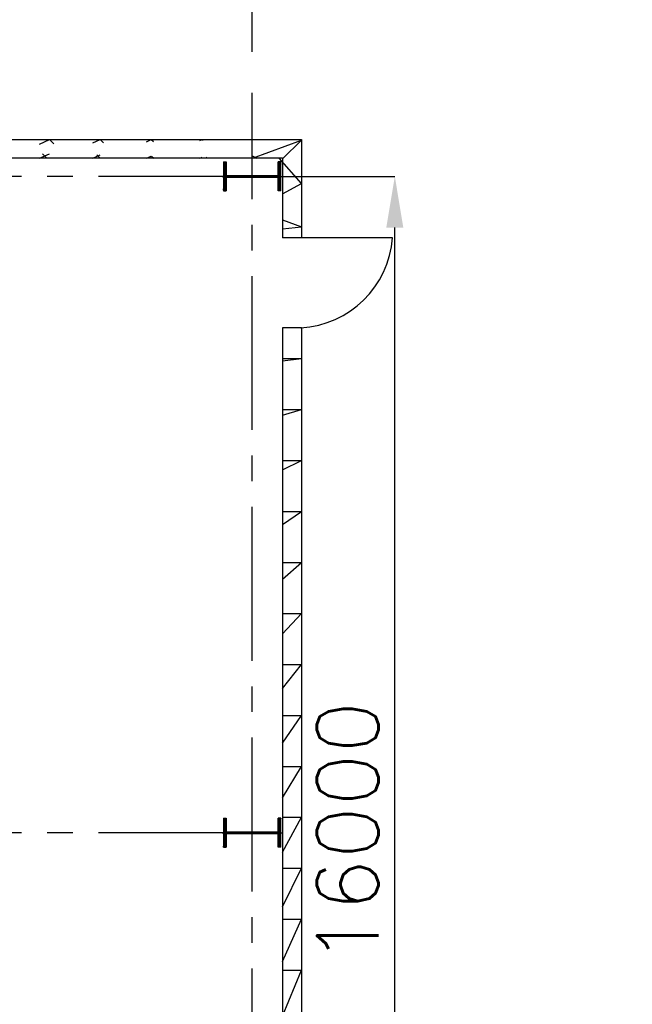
# Model space of a CAD drawing. Header units: inches. Extents: x -341304 to 31571016, y -692717 to 2132253.
# Tile 162 of 256: x 598874 to 606345, y -296075 to -284074. Entities that reach past the tile are written whole.
import ezdxf

# ---------------------------------------------------------------- set-up
doc = ezdxf.new("R2010")
doc.units = ezdxf.units.IN
doc.header["$MEASUREMENT"] = 0
doc.linetypes.add('CENTER2', pattern=[1.125, 0.75, -0.125, 0.125, -0.125])
for name, color, linetype in [('Aux_col', 1, 'Continuous'), ('DIM', 1, 'Continuous'), ('text', 3, 'Continuous')]:
    doc.layers.add(name, color=color, linetype=linetype)
doc.styles.add('ROMANS', font='romans')
doc.dimstyles.new('User600', dxfattribs={"dimscale": 500, "dimtxt": 1.5, "dimasz": 1.25, "dimexe": 1, "dimexo": 1, "dimgap": 0.4, "dimtad": 1, "dimdec": 0, "dimzin": 0, "dimdsep": 46, "dimtxsty": 'ROMANS', "dimcen": 1, "dimclrd": 8, "dimclre": 8, "dimclrt": 3, "dimadec": 0, "dimazin": 0, "dimtfac": 1, "dimtdec": 0, "dimtix": 1, "dimtofl": 0, "dimtmove": 0, "dimatfit": 3, "dimfxl": 1, "dimtolj": 1, "dimtzin": 0, "dimarcsym": 0})
pattern_1 = [(45, (1419746507.925405, 2000395127.433612), (-318.1980515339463, 318.1980515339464), []), (45, (1419746720.057439, 2000395127.433612), (-318.1980515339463, 318.1980515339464), [])]

# ---------------------------------------------------------------- blocks, each defined once
blk = doc.blocks.new('A$C388E31B1')
at = {"layer": 'text', "insert": (17667.86699882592, -786.263158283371), "char_height": 1000, "width": 6911.201248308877, "attachment_point": 1, "rotation": 90, "style": 'ROMANS'}
blk.add_mtext('\\pi1227;{\\W0.8;2300NB \\P\\pi7.9816;CW SUPPLY \\P\\pi2503.2;U#1}', dxfattribs=at)
blk = doc.blocks.new('A$C6C245FD4')
at = {"layer": 'Aux_col'}
h = blk.add_hatch(dxfattribs=at)
h.set_pattern_fill('ANSI31', color=256, scale=25, style=0)
h.set_pattern_definition([(45, (-182049.045715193, -28682.87679554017), (-2.209708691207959, 2.20970869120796), [])])
h.paths.add_polyline_path([(-22.00757244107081, 317.9999999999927), (-22.00757244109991, 349.9999999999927), (-197.0075724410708, 349.9999999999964), (-197.0075724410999, 317.9999999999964)])
h.paths.add_polyline_path([(152.9924275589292, 317.9999999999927), (152.9924275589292, 349.9999999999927), (-22.00757244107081, 349.9999999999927), (-22.00757244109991, 317.9999999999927)])
h.paths.add_polyline_path([(-22.00757244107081, -350.0000000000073), (-22.00757244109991, -318.0000000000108), (-197.0075724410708, -318.0000000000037), (-197.0075724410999, -350.0000000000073)])
h.paths.add_polyline_path([(152.9924275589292, -350), (152.9924275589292, -318.0000000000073), (-22.00757244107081, -318.0000000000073), (-22.00757244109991, -350.0000000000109)])
h.paths.add_polyline_path([(-22.00757244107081, -318.0000000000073), (-12.0075724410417, -318.0000000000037), (-12.00757244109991, 3.638e-12), (-22.00757244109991, 0)])
h.paths.add_polyline_path([(-32.00757244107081, -318.0000000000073), (-22.0075724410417, -318.0000000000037), (-22.00757244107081, 0), (-32.00757244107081, 0)])
h.paths.add_polyline_path([(-12.0075724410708, 317.9999999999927), (-22.0075724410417, 318), (-22.0075724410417, -3.638e-12), (-12.00757244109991, -7.276000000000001e-12)])
h.paths.add_polyline_path([(-32.0075724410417, -3.638e-12), (-22.00757244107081, 0), (-22.0075724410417, 317.9999999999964), (-32.0075724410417, 318)])
for p, q in [((-22.00757244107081, -366.2037594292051), (-22.00757244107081, 366.2037594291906)), ((152.9924275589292, 349.9999999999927), (-197.0075724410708, 349.9999999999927)), ((-197.0075724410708, 349.9999999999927), (-197.0075724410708, 317.9999999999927)), ((152.9924275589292, 317.9999999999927), (-197.0075724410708, 317.9999999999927)), ((-32.00757244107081, -318), (-32.00757244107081, 317.9999999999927)), ((-12.0075724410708, -318), (-12.0075724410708, 317.9999999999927)), ((152.9924275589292, 349.9999999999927), (152.9924275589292, 317.9999999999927)), ((0, 0), (-44.0151448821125, 0)), ((-197.0075724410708, -318.0000000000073), (152.9924275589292, -318.0000000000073)), ((-197.0075724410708, -350.0000000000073), (-197.0075724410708, -318.0000000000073)), ((-197.0075724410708, -350.0000000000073), (152.9924275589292, -350.0000000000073)), ((152.9924275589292, -350.0000000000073), (152.9924275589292, -318.0000000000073))]:
    blk.add_line(p, q, dxfattribs=at)
blk = doc.blocks.new('A$C393B500C')
at = {"layer": 'Aux_col', "rotation": 270}
blk.add_blockref('A$C6C245FD4', (0, -22.00757244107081), dxfattribs=at)
blk = doc.blocks.new('*D61')
at = {"color": 230, "lineweight": -2, "transparency": 16777216}
for p, q in [((1419547358.231073, 2000373127.401124), (1419548747.147954, 2000373127.401124)), ((1419548747.147954, 2000357752.401082), (1419548747.147954, 2000372502.401124)), ((1419547976.813523, 2000357127.401082), (1419548747.147954, 2000357127.401082))]:
    blk.add_line(p, q, dxfattribs=at)
at = {"color": 230, "transparency": 16777216}
for points in [[(1419548642.981287, 2000372502.401124), (1419548851.31462, 2000372502.401124), (1419548747.147954, 2000373127.401124)], [(1419548642.981287, 2000357752.401082), (1419548851.31462, 2000357752.401082), (1419548747.147954, 2000357127.401082)]]:
    blk.add_solid(points, dxfattribs=at)
at = {"layer": 'Defpoints', "color": 0, "transparency": 16777216}
for p in [(1419547358.231073, 2000373127.401124, 2.267188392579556e-08), (1419548747.147954, 2000373127.401124), (1419547976.813523, 2000357127.401082)]:
    blk.add_point(p, dxfattribs=at)
at = {"color": 230, "transparency": 16777216, "insert": (1419548172.147954, 2000365127.401103), "char_height": 750, "attachment_point": 5, "rotation": 90, "style": 'ROMANS'}
blk.add_mtext('\\A1;16000', dxfattribs=at)
blk = doc.blocks.new('*D393')
at = {"layer": 'Defpoints', "color": 0, "transparency": 16777216}
for p in [(612709.3751235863, -283687.0114835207), (601709.3751342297, -284967.5103020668), (612709.3751235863, -285733.5131617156, 43813.82291944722)]:
    blk.add_point(p, dxfattribs=at)
at = {"layer": 'DIM', "color": 8, "lineweight": -2, "transparency": 16777216}
for p, q in [((601709.3751342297, -284467.5103020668), (601709.3751342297, -283187.0114835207)), ((612709.3751235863, -285233.5131617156), (612709.3751235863, -283187.0114835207)), ((602334.3751342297, -283687.0114835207), (612084.3751235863, -283687.0114835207))]:
    blk.add_line(p, q, dxfattribs=at)
at = {"layer": 'DIM', "color": 8, "transparency": 16777216}
for points in [[(602334.3751342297, -283582.844816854), (602334.3751342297, -283791.1781501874), (601709.3751342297, -283687.0114835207)], [(612084.3751235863, -283582.844816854), (612084.3751235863, -283791.1781501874), (612709.3751235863, -283687.0114835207)]]:
    blk.add_solid(points, dxfattribs=at)
at = {"layer": 'DIM', "color": 3, "transparency": 16777216, "insert": (607209.375128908, -283112.0114835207), "char_height": 750, "attachment_point": 5, "style": 'ROMANS'}
blk.add_mtext('\\A1;11000', dxfattribs=at)
blk = doc.blocks.new('CLO - OUTSIDE')
h = blk.add_hatch()
h.set_pattern_fill('ANSI32', color=230, scale=1200, style=0)
h.set_pattern_definition(pattern_1)
edge = h.paths.add_edge_path()
edge.add_line((1419536407.934625, 2000373577.401167), (1419547007.934625, 2000373577.401164))
edge.add_line((1419536637.934625, 2000373347.401154), (1419547007.934625, 2000373347.401148))
h = blk.add_hatch()
h.set_pattern_fill('ANSI32', color=230, scale=1200, style=0)
h.set_pattern_definition(pattern_1)
h.paths.add_polyline_path([(1419547007.934625, 2000356907.401098), (1419537007.934626, 2000356907.401098), (1419537007.934626, 2000356677.401085), (1419547007.934625, 2000356677.401082)])
h.paths.add_polyline_path([(1419547607.934625, 2000357127.401082), (1419547377.934625, 2000357127.401082), (1419547377.934625, 2000356907.401098), (1419547007.934625, 2000356907.401098), (1419547007.934625, 2000356677.401082), (1419547607.934625, 2000356677.401082)])
h.paths.add_polyline_path([(1419547607.934625, 2000358676.793068), (1419547377.934625, 2000358676.793068), (1419547377.934625, 2000357127.401082), (1419547607.934625, 2000357127.401082)])
h.paths.add_polyline_path([(1419547607.934625, 2000371282.833687), (1419547377.934625, 2000371282.833687), (1419547377.934625, 2000360677.401092), (1419547607.934625, 2000360677.401092)])
h.paths.add_polyline_path([(1419547607.934625, 2000373577.401164), (1419547007.934625, 2000373577.401164), (1419547007.934625, 2000373347.401148), (1419547377.934625, 2000373347.401148), (1419547377.934625, 2000372377.401124), (1419547607.934625, 2000372377.401124)])
at = {"color": 230, "linetype": 'CENTER2', "ltscale": 2500}
for p, q in [((1419547007.934625, 2000355973.481337), (1419547007.934625, 2000374143.403952)), ((1419547007.934627, 2000373127.401124), (1419535864.525657, 2000373127.401124)), ((1419547007.934626, 2000365127.401123), (1419535864.525655, 2000365127.401124))]:
    blk.add_line(p, q, dxfattribs=at)
at = {"color": 230}
for p, q in [((1419536407.934625, 2000373577.401167), (1419547607.934625, 2000373577.401164)), ((1419547607.934625, 2000373577.401164), (1419547607.934625, 2000372377.401124)), ((1419547377.934625, 2000373347.401148), (1419536637.934625, 2000373347.401154)), ((1419547377.934625, 2000373347.401148), (1419547377.934625, 2000372377.401124)), ((1419548718.968173, 2000372377.401124), (1419547377.934625, 2000372377.401124)), ((1419547607.934625, 2000371282.833687), (1419547377.934625, 2000371282.833687)), ((1419547377.934625, 2000371282.833687), (1419547377.934625, 2000360677.401092)), ((1419547607.934625, 2000371282.833687), (1419547607.934625, 2000360677.401092))]:
    blk.add_line(p, q, dxfattribs=at)
blk.add_arc((1419547536.515678, 2000372466.484426), 1185.803414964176, 273.1838370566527, 355.6916098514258, dxfattribs=at)
for p in [(1419547007.934627, 2000373127.401096), (1419547007.934627, 2000373127.401093), (1419547007.934625, 2000365127.401096), (1419547007.934625, 2000365127.401092)]:
    blk.add_blockref('A$C393B500C', p, dxfattribs=at)
dim = blk.add_linear_dim(base=(1419548747.147954, 2000373127.401124), p1=(1419547976.813523, 2000357127.401082), p2=(1419547358.231073, 2000373127.401124, 2.267188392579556e-08), angle=90, dimstyle='User600', override={"dimexe": 0, "dimexo": 0, "dimclrd": 230, "dimclre": 230, "dimclrt": 230}, dxfattribs=at)
dim.commit()
dim.dimension.update_dxf_attribs({"geometry": '*D61', "text_midpoint": (1419548172.147954, 2000365127.401103)})
blk = doc.blocks.new('GT REV-02')
at = {"color": 230, "linetype": 'Continuous'}
blk.add_blockref('CLO - OUTSIDE', (-1420378448.631212, -2000345436.716291, -96251.31331951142), dxfattribs=at)

msp = doc.modelspace()

# ---------------------------------------------------------------- block references
at = {"color": 7}
msp.add_blockref('A$C388E31B1', (584096.4814910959, -372087.933938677), dxfattribs=at)
at = {"color": 230}
msp.add_blockref('GT REV-02', (1433150.071721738, -313674.1979627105, 96251.3133195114), dxfattribs=at)

# ---------------------------------------------------------------- dimensions: what is measured, and where the dimension line sits
at = {"layer": 'DIM', "color": 230}
dim = msp.add_linear_dim(base=(612709.3751235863, -283687.0114835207), p1=(601709.3751342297, -284967.5103020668), p2=(612709.3751235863, -285733.5131617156, 43813.82291944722), dimstyle='User600', dxfattribs=at)
dim.commit()
dim.dimension.update_dxf_attribs({"geometry": '*D393', "text_midpoint": (607209.375128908, -283112.0114835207)})

doc.saveas('drawing.dxf')
